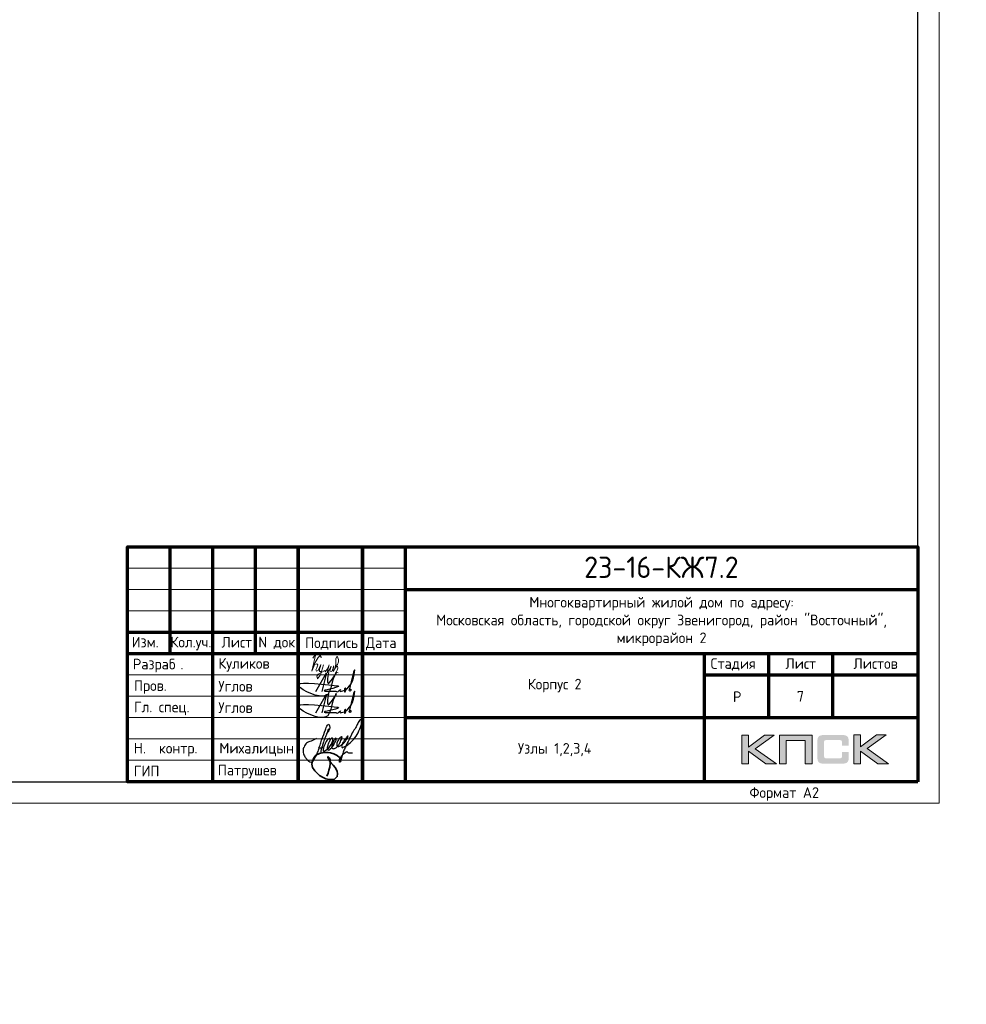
# Model space of a CAD drawing. Header units: millimetres. Extents: x 259029 to 2494469, y -731578 to -57567.
# Tile 210 of 252: x 446186 to 468339, y -526452 to -503404. Entities that reach past the tile are written whole.
import ezdxf
from ezdxf import colors
from ezdxf.entities.mleader import LeaderData, LeaderLine
from ezdxf.enums import TextEntityAlignment as Align
from ezdxf.math import Vec2, Vec3

# ---------------------------------------------------------------- set-up
doc = ezdxf.new("R2010")
doc.units = ezdxf.units.MM
for name, color, linetype, lineweight in [('0.15', 252, 'Continuous', 15), ('Standard', 7, 'Continuous', 25), ('Выноски', 20, 'Continuous', 20), ('Каркасы ригель', 3, 'Continuous', 0), ('Размеры', 54, 'Continuous', 20), ('РАЗРЕЗЫ', 10, 'Continuous', 60), ('Рамка', 7, 'Continuous', 70), ('Символы 0.20', 1, 'Continuous', 20), ('Текст', 41, 'Continuous', 30), ('ТОНКИЕ', 7, 'Continuous', 9)]:
    doc.layers.add(name, color=color, linetype=linetype, lineweight=lineweight)
doc.layers.add('ТОЛСТЫЕ_ОСНОВНЫЕ', color=6, linetype='Continuous')
doc.styles.add('GOST-2.304_Type-B', font='GOST_Common.ttf')
doc.styles.add('style1', font='GOST_Common.ttf', dxfattribs={"height": 500})
doc.styles.add('ГОСТ', font='GOST_Common.ttf')

# ---------------------------------------------------------------- blocks, each defined once
blk = doc.blocks.new('СЛОЖНЫЙ_ОБЪЕКТ_0')
at = {"layer": 'Standard', "color": 7, "linetype": 'Continuous', "lineweight": 25}
for points, start_tangent, end_tangent in [([(-5.888, 1.589), (-5.939, 1.691), (-5.972, 1.691), (-6.022, 1.617), (-6.064, 1.496), (-6.076, 1.414), (-6.076, 1.373), (-6.09, 1.219), (-6.071, 1.071), (-6.041, 1.003), (-6.009, 0.988), (-5.985, 1.012), (-5.95, 1.047), (-5.922, 1.075), (-5.915, 1.097), (-5.843, 1.207), (-5.798, 1.324), (-5.779, 1.438), (-5.77, 1.604), (-5.809, 1.746), (-5.833, 1.77), (-5.864, 1.752), (-5.885, 1.721), (-5.913, 1.566), (-5.919, 1.492), (-5.925, 1.334), (-5.906, 1.223), (-5.871, 1.161), (-5.807, 1.124), (-5.751, 1.203), (-5.713, 1.262), (-5.692, 1.316), (-5.66, 1.414), (-5.641, 1.525), (-5.625, 1.661), (-5.641, 1.808), (-5.657, 1.824), (-5.667, 1.824), (-5.695, 1.763), (-5.714, 1.672), (-5.725, 1.541), (-5.722, 1.421), (-5.665, 1.291), (-5.617, 1.276), (-5.55, 1.31), (-5.459, 1.426), (-5.4, 1.599), (-5.374, 1.864), (-5.388, 1.981), (-5.406, 1.999), (-5.432, 1.973), (-5.463, 1.934), (-5.509, 1.789), (-5.527, 1.661), (-5.508, 1.54), (-5.457, 1.473), (-5.411, 1.463), (-5.347, 1.501), (-5.271, 1.621), (-5.193, 1.738), (-5.143, 1.879), (-5.113, 2.032), (-5.113, 2.111), (-5.121, 2.138), (-5.14, 2.12), (-5.169, 2.039), (-5.206, 1.924), (-5.241, 1.787), (-5.254, 1.679), (-5.254, 1.582), (-5.237, 1.516), (-5.219, 1.498), (-5.191, 1.482), (-5.154, 1.519), (-5.086, 1.578), (-4.953, 1.776), (-4.759, 2.173), (-4.667, 2.981), (-4.667, 3.227), (-4.687, 3.262), (-4.715, 3.262), (-4.742, 3.235), (-4.777, 3.18), (-4.872, 2.956), (-4.891, 2.749), (-4.921, 2.579), (-4.956, 2.444), (-5.001, 2.097), (-5.045, 1.672), (-5.064, 1.441), (-5.075, 1.334), (-5.055, 1.102), (-5.04, 0.878), (-5.04, 0.777), (-5.052, 0.744), (-5.068, 0.75), (-5.077, 0.776), (-5.092, 0.804), (-5.084, 1.076), (-4.938, 1.346), (-4.909, 1.375), (-4.851, 1.355), (-4.78, 1.355), (-4.616, 1.413)], (-0.169301, 0.985564), (0.921845, 0.387559)), ([(-6.577, 1.472), (-6.789, 1.26), (-6.973, 1.076), (-7.024, 0.851), (-7.024, 0.746), (-6.996, 0.632), (-6.845, 0.434), (-6.702, 0.33), (-6.548, 0.258), (-6.432, 0.258), (-6.35, 0.355), (-6.314, 0.52), (-6.284, 0.767), (-6.284, 1.007), (-6.298, 1.279), (-6.31, 1.543), (-6.302, 2.038), (-6.285, 2.303), (-6.246, 2.371), (-6.174, 2.3), (-6.144, 2.003), (-6.194, 1.851)], (-0.677851, -0.735199), (-0.339746, -0.940517)), ([(-6.181, 2.142), (-6.172, 1.967), (-6.172, 1.841), (-6.18, 1.7), (-6.18, 1.412), (-6.17, 1.216), (-6.17, 1.117), (-6.148, 0.957), (-6.119, 0.827)], (0.06248, -0.998046), (0.223108, -0.974794)), ([(-6.329, 1.089), (-6.3, 1.083), (-6.267, 1.081), (-6.233, 1.097), (-6.195, 1.113), (-6.161, 1.123), (-6.143, 1.143), (-6.118, 1.168)], (0.983291, -0.18204), (0.7365, 0.676437))]:
    blk.add_spline(points, degree=3, dxfattribs=dict(at, start_tangent=start_tangent, end_tangent=end_tangent))
blk = doc.blocks.new('Роспись')
at = {"layer": 'Текст', "color": 4}
blk.add_lwpolyline([(4.18, 0.67), (6.68, 5.03), (5.62, 0.66)], dxfattribs=at)
for points in [[(7.11, 5.14), (7.17, 2.59), (9.02, 5.2), (8.57, 4.35), (6.55, -0.29), (0.19, 1.88), (9.09, 2.02)], [(11.23, 1.12), (12.72, 3.08), (13.28, 5.66), (11.96, 0.97)], [(9.09, 2.02), (9.4, 1.96), (6.15, 0.84), (8.42, 0.77), (8.9, 0.77)], [(8.9, 0.77), (8.97, 0.64), (9.94, 1.16)], [(9.94, 1.16), (9.82, 0.79), (10.85, 0.93)], [(10.85, 0.93), (11.13, 1.44), (11.23, 1.11), (10.92, 0.57), (10.85, 0.93)], [(11.23, 1.12), (11.03, 1.05), (10.98, 1.33), (11.05, 1.41)], [(11.96, 0.97), (12.16, 0.71), (12.34, 1.19), (12.03, 1.14), (11.96, 0.97)]]:
    blk.add_spline(points, degree=3, dxfattribs=at)
blk = doc.blocks.new('11')
at = {"layer": 'Выноски'}
for p, q in [((47885, 66608), (47944, 66700)), ((47944, 66700), (47962, 66737)), ((47962, 66737), (47989, 66781)), ((47989, 66781), (48016, 66806)), ((48016, 66806), (48038, 66823)), ((48038, 66823), (48060, 66786)), ((48060, 66786), (48058, 66769))]:
    blk.add_line(p, q, dxfattribs=at)
blk.add_lwpolyline([(47863, 66761), (47937, 66865), (47843, 66458), (47885, 66564), (47905, 66616), (47954, 66628), (47979, 66606), (47957, 66539), (47937, 66487), (47947, 66458), (47991, 66470), (48051, 66611), (48041, 66569), (48023, 66505), (48023, 66448), (48065, 66448), (48090, 66529), (48110, 66608), (48043, 66369), (47972, 66275), (47954, 66344), (47991, 66389), (48078, 66431), (48142, 66470), (48154, 66441), (48204, 66512), (48246, 66606), (48209, 66455), (48204, 66418), (48295, 66574), (48265, 66463), (48265, 66455), (48312, 66453), (48342, 66529), (48347, 66584), (48337, 66465), (48349, 66453), (48401, 66569), (48443, 66616), (48461, 66678), (48466, 66727), (48436, 66811), (48399, 66754), (48399, 66618), (48389, 66549), (48374, 66507), (48416, 66564), (48441, 66576), (48451, 66524), (48433, 66482), (48419, 66453), (48424, 66428), (48458, 66421)], dxfattribs=at)
blk = doc.blocks.new('A$Cd09756da')
h = blk.add_hatch(color=0)
h.paths.add_polyline_path([(-3363, 1089), (-3590, 1089), (-3962, 809), (-3962, 1089), (-4120, 1089), (-4120, 417), (-3962, 417), (-3962, 712), (-3560, 417), (-3308, 417), (-3809, 772)])
h.paths.add_polyline_path([(-3080, 963), (-2635, 963), (-2635, 417), (-2478, 417), (-2478, 1089), (-2645, 1089), (-3236, 1089), (-3236, 930), (-3236, 417), (-3080, 417)])
h.paths.add_polyline_path([(-1340, 1093), (-1498, 1093), (-1498, 420), (-1340, 420), (-1340, 716), (-938, 420), (-686, 420), (-1187, 776), (-741, 1093), (-968, 1093), (-1340, 813)])
at = {"true_color": 0x5f007f}
blk.add_hatch(color=206, dxfattribs=at).paths.add_polyline_path([(-1629, 1018), (-1631, 1026), (-1634, 1032), (-1638, 1038), (-1641, 1044), (-1644, 1049), (-1649, 1054), (-1653, 1059), (-1657, 1063), (-1662, 1066), (-1668, 1071), (-1674, 1074), (-1681, 1077), (-1688, 1079), (-1696, 1082), (-1703, 1084), (-1721, 1088), (-1741, 1091), (-1762, 1092), (-1786, 1093), (-2187, 1093), (-2210, 1092), (-2231, 1091), (-2251, 1088), (-2268, 1084), (-2276, 1082), (-2284, 1079), (-2291, 1077), (-2297, 1073), (-2303, 1071), (-2310, 1066), (-2315, 1063), (-2319, 1059), (-2323, 1054), (-2327, 1049), (-2331, 1044), (-2335, 1038), (-2337, 1032), (-2340, 1025), (-2343, 1018), (-2345, 1010), (-2348, 994), (-2351, 976), (-2353, 956), (-2353, 934), (-2353, 580), (-2353, 557), (-2351, 537), (-2348, 519), (-2345, 502), (-2343, 495), (-2340, 488), (-2337, 481), (-2335, 474), (-2331, 469), (-2327, 463), (-2323, 459), (-2319, 454), (-2315, 450), (-2309, 446), (-2303, 443), (-2297, 439), (-2291, 436), (-2283, 434), (-2276, 431), (-2268, 429), (-2251, 425), (-2231, 423), (-2209, 421), (-2187, 420), (-1786, 420), (-1762, 421), (-1741, 422), (-1721, 425), (-1704, 428), (-1696, 431), (-1688, 433), (-1681, 436), (-1674, 439), (-1668, 442), (-1662, 446), (-1657, 450), (-1653, 454), (-1649, 458), (-1644, 463), (-1641, 468), (-1638, 474), (-1634, 481), (-1631, 487), (-1629, 495), (-1626, 502), (-1623, 519), (-1620, 537), (-1619, 557), (-1618, 580), (-1618, 691), (-1775, 691), (-1775, 600), (-1775, 594), (-1776, 588), (-1777, 582), (-1779, 577), (-1781, 572), (-1783, 568), (-1786, 564), (-1789, 560), (-1792, 557), (-1797, 554), (-1801, 552), (-1806, 550), (-1811, 548), (-1817, 548), (-1824, 547), (-1830, 546), (-2153, 546), (-2159, 547), (-2164, 548), (-2168, 550), (-2172, 552), (-2176, 555), (-2180, 557), (-2183, 561), (-2186, 565), (-2189, 569), (-2191, 573), (-2193, 578), (-2194, 583), (-2196, 593), (-2197, 602), (-2197, 925), (-2197, 931), (-2196, 936), (-2195, 941), (-2193, 946), (-2192, 950), (-2190, 954), (-2187, 957), (-2185, 961), (-2181, 963), (-2178, 966), (-2173, 968), (-2169, 970), (-2164, 971), (-2160, 972), (-2154, 972), (-2149, 972), (-1830, 972), (-1824, 972), (-1817, 972), (-1812, 970), (-1807, 969), (-1802, 967), (-1797, 965), (-1793, 961), (-1790, 958), (-1786, 954), (-1783, 950), (-1781, 946), (-1779, 941), (-1777, 936), (-1776, 931), (-1775, 925), (-1775, 918), (-1775, 844), (-1618, 844), (-1618, 934), (-1619, 956), (-1620, 976), (-1623, 994), (-1627, 1010)])
at = {"color": 0, "lineweight": 0}
for points in [[(-4120, 417), (-4120, 1089), (-3962, 1089), (-3962, 809), (-3590, 1089), (-3363, 1089), (-3809, 772), (-3308, 417), (-3560, 417), (-3962, 712), (-3962, 417), (-4120, 417)], [(-3080, 417), (-3080, 963), (-2635, 963), (-2635, 417), (-2478, 417), (-2478, 1089), (-2645, 1089), (-3236, 1089), (-3236, 930), (-3236, 417), (-3080, 417)], [(-1498, 420), (-1498, 1093), (-1340, 1093), (-1340, 813), (-968, 1093), (-741, 1093), (-1187, 776), (-686, 420), (-938, 420), (-1340, 716), (-1340, 420), (-1498, 420)]]:
    blk.add_lwpolyline(points, close=True, dxfattribs=at)
at = {"lineweight": 35}
blk.add_lwpolyline([(-13497, 507), (-13535, 562), (-13589, 615), (-13666, 653), (-13748, 676), (-13807, 686), (-13901, 686), (-14005, 659), (-14088, 617), (-14135, 558), (-14169, 483), (-14185, 407), (-14167, 329), (-14113, 254), (-14059, 199), (-14001, 148), (-13931, 104), (-13854, 67), (-13782, 47), (-13728, 47), (-13655, 62), (-13589, 119), (-13582, 185), (-13593, 249), (-13639, 328), (-13688, 389), (-13725, 426), (-13768, 486), (-13789, 516), (-13802, 552), (-13809, 574), (-13809, 584), (-13790, 575), (-13775, 560), (-13760, 537), (-13755, 511), (-13755, 426), (-13764, 338), (-13788, 268), (-13802, 202), (-13829, 132)], dxfattribs=at)
at = {"layer": 'Рамка'}
for p, q in [((-17500, 3000), (-17500, 5500)), ((-16500, 0), (-16500, 5500)), ((-15500, 3000), (-15500, 5500)), ((-14500, 0), (-14500, 5500)), ((-14500, 5500), (-14500, 0)), ((-13000, 5500), (-13000, 0)), ((-13000, 0), (-13000, 5500)), ((-12000, 5500), (-12000, 0)), ((-12000, 4500), (0, 4500)), ((-18500, 3500), (-12000, 3500)), ((-18500, 3000), (0, 3000)), ((-5000, 3000), (-5000, 0)), ((-3500, 3000), (-3500, 1500)), ((-2000, 3000), (-2000, 1500)), ((-5000, 2500), (0, 2500)), ((-5000, 2500), (0, 2500)), ((-12000, 1500), (0, 1500))]:
    blk.add_line(p, q, dxfattribs=at)
at = {"layer": 'Рамка', "lineweight": 15}
for p, q in [((-18500, 5000), (-12000, 5000)), ((-18500, 4500), (-12000, 4500)), ((-18500, 4000), (-12000, 4000)), ((-18500, 2500), (-12000, 2500)), ((-18500, 2000), (-12000, 2000)), ((-18500, 1500), (-12000, 1500)), ((-18500, 1000), (-12000, 1000)), ((-18500, 500), (-12000, 500))]:
    blk.add_line(p, q, dxfattribs=at)
at = {"layer": 'Рамка'}
blk.add_lwpolyline([(0, 0), (-18500, 0), (-18500, 5500), (0, 5500)], close=True, dxfattribs=at)
at = {"color": 18, "true_color": 0x000000, "xscale": 100, "yscale": 100, "zscale": 100}
for p in [(-14508, 2045), (-14508, 1545)]:
    blk.add_blockref('Роспись', p, dxfattribs=at)
at = {"layer": '0.15', "xscale": 462, "yscale": 462, "zscale": 462, "rotation": 339.9822667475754}
blk.add_blockref('СЛОЖНЫЙ_ОБЪЕКТ_0', (-11452, -669), dxfattribs=at)
at = {"layer": 'Выноски'}
blk.add_blockref('11', (-62024, -63871), dxfattribs=at)
at = {"color": 7, "style": 'ГОСТ'}
for s, p in [('Разраб', (-18371, 2627)), ('.', (-17258, 2627))]:
    blk.add_text(s, height=250, dxfattribs=at).set_placement(p)
at = {"layer": 'Размеры', "color": 7, "char_height": 250, "attachment_point": 4, "style": 'ГОСТ'}
for s, insert in [('{\\C256;Куликов}', (-16371, 2734)), ('Пров.', (-18346, 2215)), ('Углов', (-16371, 2234)), ('Углов', (-16371, 1734)), ('Гл. спец.', (-18346, 1715))]:
    blk.add_mtext_dynamic_manual_height_columns(s, width=2000, gutter_width=1250, heights=[0], dxfattribs=dict(at, insert=insert))
at = {"layer": 'Размеры', "color": 7, "linetype": 'Continuous', "char_height": 250, "width": 2000, "attachment_point": 4, "style": 'GOST-2.304_Type-B'}
for s, insert in [(' Н.  контр.', (-18500, 750)), (' Михалицын', (-16500, 750)), (' ГИП', (-18500, 250)), ('Патрушев', (-16383, 238))]:
    blk.add_mtext(s, dxfattribs=dict(at, insert=insert))
at = {"layer": 'Текст', "color": 7, "style": 'ГОСТ'}
blk.add_text('23-16-КЖ7.2', height=500, dxfattribs=at).set_placement((-6003, 5019), align=Align.MIDDLE_CENTER)
at = {"layer": 'Текст', "color": 7, "style": 'GOST-2.304_Type-B'}
for s, p in [('Изм.', (-18400, 3141)), ('Кол.уч.', (-17490, 3143)), ('Лист', (-16298, 3139)), ('N док.', (-15435, 3141)), ('Подпись', (-14340, 3127)), ('Дата', (-12920, 3127)), ('Стадия', (-4850, 2640)), ('Лист', (-3100, 2640)), ('Листов', (-1508, 2640)), ('Р', (-4328, 1863))]:
    blk.add_text(s, height=250, dxfattribs=at).set_placement(p)
at = {"layer": 'Текст', "color": 7, "linetype": 'Continuous', "lineweight": 0, "char_height": 250, "attachment_point": 5, "style": 'GOST-2.304_Type-B'}
for s, insert, width in [('Многоквартирный жилой дом по адресу:\\PМосковская область, городской округ Звенигород, район "Восточный", микрорайон 2', (-6000, 3750), 12000), ('Корпус 2', (-8500, 2250), 7000)]:
    blk.add_mtext(s, dxfattribs=dict(at, insert=insert, width=width))
blk = doc.blocks.new('*U7')
at = {"layer": 'ТОЛСТЫЕ_ОСНОВНЫЕ', "color": 6}
blk.add_lwpolyline([(20, 5), (589, 5), (589, 415), (20, 415)], close=True, dxfattribs=at)
at = {"layer": 'ТОНКИЕ'}
blk.add_lwpolyline([(0, 0), (594, 0), (594, 420), (0, 420)], close=True, dxfattribs=at)
at = {"layer": 'Текст', "style": 'style1'}
blk.add_text('Формат А2', height=2.5, dxfattribs=at).set_placement((549.57, 1.2))
blk = doc.blocks.new('*T26')
at = {"layer": 'Каркасы ригель', "color": 0, "linetype": 'ByBlock', "lineweight": -2, "transparency": 16777216}
for p, q in [((0, 0), (1500, 0)), ((0, -1000), (1500, -1000))]:
    blk.add_line(p, q, dxfattribs=at)
at = {"layer": 'Каркасы ригель', "color": 0, "linetype": 'ByBlock', "lineweight": 50, "transparency": 16777216}
for p, q in [((0, 0), (0, -1000)), ((1500, 0), (1500, -1000))]:
    blk.add_line(p, q, dxfattribs=at)
at = {"layer": 'Каркасы ригель', "color": 0, "linetype": 'Continuous', "lineweight": 0, "transparency": 16777216, "insert": (750, -500), "char_height": 250, "width": 1000, "attachment_point": 5, "style": 'ГОСТ'}
blk.add_mtext('7', dxfattribs=at)
blk = doc.blocks.new('_None')
blk = doc.blocks.new('ааапп')
at = {"layer": 'Символы 0.20'}
ml = blk.add_multileader_mtext('Standard', dxfattribs=at)
ml.set_content('по7(л.6)', color=256, style='ГОСТ')
ml.set_leader_properties(color=256, linetype='ByLayer', lineweight=-1)
ml.set_arrow_properties(name='NONE')
ml.build(insert=Vec2(0, 0))
ml.multileader.update_dxf_attribs({"text_left_attachment_type": 6, "text_right_attachment_type": 6, "dogleg_length": 0.25, "arrow_head_size": 200, "scale": 100})
ctx = ml.context
ctx.base_point, ctx.scale, ctx.char_height, ctx.arrow_head_size, ctx.landing_gap_size, ctx.plane_origin = Vec3(609782.7, -570717.4), 100, 250, 200, 25, Vec3(612513.4, -570395.2)
ctx.left_attachment, ctx.right_attachment = 6, 6
notes = []
notes.append((ctx, [(1, (1, 1, 0), (610957.7, -570717.4), (-1, 0), 25, [(0, [(611147.2, -569654.4)], 0, [])])]))
ctx.mtext.insert, ctx.mtext.width, ctx.mtext.defined_height, ctx.mtext.flow_direction = Vec3(609807.7, -570417.4), 1094.387, 742.8, 5
ml = blk.add_multileader_mtext('Standard', dxfattribs=at)
ml.set_content('4(л.6)', color=256, style='ГОСТ')
ml.set_leader_properties(color=256, linetype='ByLayer', lineweight=-1)
ml.set_arrow_properties(name='NONE')
ml.build(insert=Vec2(0, 0))
ml.multileader.update_dxf_attribs({"text_left_attachment_type": 6, "text_right_attachment_type": 6, "dogleg_length": 0.25, "arrow_head_size": 200, "scale": 100})
ctx = ml.context
ctx.base_point, ctx.scale, ctx.char_height, ctx.arrow_head_size, ctx.landing_gap_size, ctx.plane_origin = Vec3(611257.3, -571855.8), 100, 250, 200, 25, Vec3(612471.5, -574008.5)
ctx.left_attachment, ctx.right_attachment = 6, 6
notes.append((ctx, [(0, (1, 1, 0), (611232.3, -571855.8), (1, 0), 25, [(0, [(611050.1, -572508.2)], 0, [])])]))
ctx.mtext.insert, ctx.mtext.width, ctx.mtext.defined_height, ctx.mtext.flow_direction = Vec3(611282.3, -571555.8), 1018.139, 759.8, 5
for ctx, leaders in notes:
    for number, flags, end, landing, length, lines in leaders:
        leader = LeaderData()
        leader.index, (leader.has_last_leader_line, leader.has_dogleg_vector, leader.attachment_direction) = number, flags
        leader.last_leader_point, leader.dogleg_vector, leader.dogleg_length = Vec3(end), Vec3(landing), length
        for number, points, colour, breaks in lines:
            line = LeaderLine()
            line.index, line.vertices, line.color, line.breaks = number, Vec3.list(points), colors.encode_raw_color(colour), breaks
            leader.lines.append(line)
        ctx.leaders.append(leader)

msp = doc.modelspace()

# ---------------------------------------------------------------- block references
at = {"xscale": 100, "yscale": 100, "zscale": 100}
msp.add_blockref('*U7', (408306.5, -521740.3), dxfattribs=at)
at = {"lineweight": 50, "ltscale": 100}
msp.add_blockref('A$Cd09756da', (467206.5, -521240.3), dxfattribs=at)
msp.add_blockref('*T26', (463706.5, -518740.3))

# ---------------------------------------------------------------- texts
at = {"color": 1, "linetype": 'Continuous', "lineweight": 30, "insert": (458706.5, -520490.3), "char_height": 250, "width": 7000, "attachment_point": 5, "style": 'GOST-2.304_Type-B'}
msp.add_mtext('{\\C0;Узлы 1,2,3,4}', dxfattribs=at)
at = {"layer": 'Выноски'}
note = msp.add_mtext_static_columns([''] * 2, width=18604.939, gutter_width=10240.1, height=0, dxfattribs=dict(at, insert=(295601.8, -509833), char_height=250, attachment_point=1, style='ГОСТ'))
for column, words in zip([note] + note.columns.linked_columns, ['\\pi8790.91665;Общие указания:\\P\\pi570.45,l346.2,t2000;1.^IСтроительство здания должно производиться в соответствии с проектом производства работ (ППР). при {\\H1.66663x; }\\P\\pi0,t346.2;отсутствии проекта ППР в производство строительно-монтажных работ запрещается. {\\H1.18896x; }\\P\\pi570.45,t2000;2.^IМонтаж сборных конструкций вести в соответствии с требованиями СП 70.13330.2012 "Несущие и {\\H1.54818x; }\\P\\pi0,t346.2;ограждающие конструкции "(акт.ред. СНиП 3.03.01-87*).{\\H1.62844x;\\C0; \\H0.61408x;\\P\\pi570.45,t2000;}3.^IВсе сварные работы следует вести в соответствии с ГОСТ 5264-80* "Ручная дуговая сварка.Соединения {\\H1.20169x; }\\P\\pi0,t346.2;сварные" и  ГОСТ 14098-2014 "Соединения сварные арматуры и закладных деталей железобетонных конструкций". {\\H1.54394x; }\\PСварку вести электродами типа Э42А. {\\H1.42985x;\\C0; \\H0.69937x;\\P\\pi570.45,t2000;}4.^IВсе металлические конструкции окрасить эмалью ПФ-1189 по ГОСТ 6465-79 в два слоя. Эмаль наносить на {\\H1.46788x; }\\P\\pi0,t346.2;грунтовку ГФ-021 по ГОСТ 25129-82 (первый слой - на заводе-изготовителе, второй слой - на монтаже).{\\H1.65521x;\\C0; \\H0.60415x;\\P\\pi10052.46968,l0,tz;\\H1.55946x; \\H0.64125x;\\P\\H1.64685x; \\H0.60722x;\\P\\pi812.5,l41.6675;\\H1.23852x; \\H0.80742x;\\P}', '']):
    column.text = words

# ---------------------------------------------------------------- leaders
at = {"layer": 'Символы 0.20'}
ml = msp.add_multileader_mtext('Standard', dxfattribs=at)
ml.set_content('3(л.6)', color=256, style='ГОСТ')
ml.set_leader_properties(color=256, linetype='ByLayer', lineweight=-1)
ml.set_arrow_properties(name='NONE')
ml.build(insert=Vec2(0, 0))
ml.multileader.update_dxf_attribs({"text_left_attachment_type": 6, "text_right_attachment_type": 6, "dogleg_length": 0.25, "arrow_head_size": 200, "scale": 100})
ctx = ml.context
ctx.base_point, ctx.scale, ctx.char_height, ctx.arrow_head_size, ctx.landing_gap_size, ctx.plane_origin = Vec3(355044.1, -504246), 100, 250, 200, 25, Vec3(355528.4, -504547.8)
ctx.left_attachment, ctx.right_attachment = 6, 6
notes = []
notes.append((ctx, [(0, (1, 1, 0), (355019.1, -504246), (1, 0), 25, [(0, [(354345.3, -503658)], 0, [])])]))
ctx.mtext.insert, ctx.mtext.width, ctx.mtext.defined_height, ctx.mtext.flow_direction = Vec3(355069.1, -503946), 1094.387, 742.8, 5
ml = msp.add_multileader_mtext('Standard', dxfattribs=at)
ml.set_content('2(л.6)', color=256, style='ГОСТ')
ml.set_leader_properties(color=256, linetype='ByLayer', lineweight=-1)
ml.set_arrow_properties(name='NONE')
ml.build(insert=Vec2(0, 0))
ml.multileader.update_dxf_attribs({"text_left_attachment_type": 6, "text_right_attachment_type": 6, "dogleg_length": 0.25, "arrow_head_size": 200, "scale": 100})
ctx = ml.context
ctx.base_point, ctx.scale, ctx.char_height, ctx.arrow_head_size, ctx.landing_gap_size, ctx.plane_origin = Vec3(375828.8, -504141.4), 100, 250, 200, 25, Vec3(377043, -506275.8)
ctx.left_attachment, ctx.right_attachment = 6, 6
notes.append((ctx, [(0, (1, 1, 0), (375803.8, -504141.4), (1, 0), 25, [(0, [(375732, -504820.8)], 0, [])])]))
ctx.mtext.insert, ctx.mtext.width, ctx.mtext.flow_direction = Vec3(375853.8, -503841.4), 792.21, 5
ml = msp.add_multileader_mtext('Standard', dxfattribs=at)
ml.set_content('4(л.6)', color=256, style='ГОСТ')
ml.set_leader_properties(color=256, linetype='ByLayer', lineweight=-1)
ml.set_arrow_properties(name='NONE')
ml.build(insert=Vec2(0, 0))
ml.multileader.update_dxf_attribs({"text_left_attachment_type": 6, "text_right_attachment_type": 6, "dogleg_length": 0.25, "arrow_head_size": 200, "scale": 100})
ctx = ml.context
ctx.base_point, ctx.scale, ctx.char_height, ctx.arrow_head_size, ctx.landing_gap_size, ctx.plane_origin = Vec3(372128.9, -504653.5), 100, 250, 200, 25, Vec3(374320.4, -504547.8)
ctx.left_attachment, ctx.right_attachment = 6, 6
notes.append((ctx, [(1, (1, 1, 0), (372978.9, -504653.5), (-1, 0), 25, [(0, [(372899.1, -503886.6)], 0, [])])]))
ctx.mtext.insert, ctx.mtext.width, ctx.mtext.defined_height, ctx.mtext.flow_direction = Vec3(372153.9, -504353.5), 1094.387, 742.8, 5
ml = msp.add_multileader_mtext('Standard', dxfattribs=at)
ml.set_content('3(л.6)', color=256, style='ГОСТ')
ml.set_leader_properties(color=256, linetype='ByLayer', lineweight=-1)
ml.set_arrow_properties(name='NONE')
ml.build(insert=Vec2(0, 0))
ml.multileader.update_dxf_attribs({"text_left_attachment_type": 6, "text_right_attachment_type": 6, "dogleg_length": 0.25, "arrow_head_size": 200, "scale": 100})
ctx = ml.context
ctx.base_point, ctx.scale, ctx.char_height, ctx.arrow_head_size, ctx.landing_gap_size, ctx.plane_origin = Vec3(352992.6, -505626.5), 100, 250, 200, 25, Vec3(355458.5, -507910.7)
ctx.left_attachment, ctx.right_attachment = 6, 6
notes.append((ctx, [(1, (1, 1, 0), (353817.6, -505626.5), (-1, 0), 25, [(0, [(353975.3, -506400.4)], 0, [])])]))
ctx.mtext.insert, ctx.mtext.width, ctx.mtext.defined_height, ctx.mtext.flow_direction = Vec3(353017.6, -505326.5), 1094.387, 742.8, 5
ml = msp.add_multileader_mtext('Standard', dxfattribs=at)
ml.set_content('4(л.6)', color=256, style='ГОСТ')
ml.set_leader_properties(color=256, linetype='ByLayer', lineweight=-1)
ml.set_arrow_properties(name='NONE')
ml.build(insert=Vec2(0, 0))
ml.multileader.update_dxf_attribs({"text_left_attachment_type": 6, "text_right_attachment_type": 6, "dogleg_length": 0.25, "arrow_head_size": 200, "scale": 100})
ctx = ml.context
ctx.base_point, ctx.scale, ctx.char_height, ctx.arrow_head_size, ctx.landing_gap_size, ctx.plane_origin = Vec3(371759.6, -505626.5), 100, 250, 200, 25, Vec3(374250.6, -507910.7)
ctx.left_attachment, ctx.right_attachment = 6, 6
notes.append((ctx, [(1, (1, 1, 0), (372609.6, -505626.5), (-1, 0), 25, [(0, [(372767.4, -506400.4)], 0, [])])]))
ctx.mtext.insert, ctx.mtext.width, ctx.mtext.defined_height, ctx.mtext.flow_direction = Vec3(371784.6, -505326.5), 1094.387, 742.8, 5
ml = msp.add_multileader_mtext('Standard', dxfattribs=at)
ml.set_content('2(л.6)', color=256, style='ГОСТ')
ml.set_leader_properties(color=256, linetype='ByLayer', lineweight=-1)
ml.set_arrow_properties(name='NONE')
ml.build(insert=Vec2(0, 0))
ml.multileader.update_dxf_attribs({"text_left_attachment_type": 6, "text_right_attachment_type": 6, "dogleg_length": 0.25, "arrow_head_size": 200, "scale": 100})
ctx = ml.context
ctx.base_point, ctx.scale, ctx.char_height, ctx.arrow_head_size, ctx.landing_gap_size, ctx.plane_origin = Vec3(375828.8, -507382.9), 100, 250, 200, 25, Vec3(377043, -509517.4)
ctx.left_attachment, ctx.right_attachment = 6, 6
notes.append((ctx, [(0, (1, 1, 0), (375803.8, -507382.9), (1, 0), 25, [(0, [(375732, -508062.3)], 0, [])])]))
ctx.mtext.insert, ctx.mtext.width, ctx.mtext.flow_direction = Vec3(375853.8, -507082.9), 792.21, 5
ml = msp.add_multileader_mtext('Standard', dxfattribs=at)
ml.set_content('6(л.6)', color=256, style='ГОСТ')
ml.set_leader_properties(color=256, linetype='ByLayer', lineweight=-1)
ml.set_arrow_properties(name='NONE')
ml.build(insert=Vec2(0, 0))
ml.multileader.update_dxf_attribs({"text_left_attachment_type": 6, "text_right_attachment_type": 6, "dogleg_length": 0.25, "arrow_head_size": 200, "scale": 100})
ctx = ml.context
ctx.base_point, ctx.scale, ctx.char_height, ctx.arrow_head_size, ctx.landing_gap_size, ctx.plane_origin = Vec3(375928.4, -510685.2), 100, 250, 200, 25, Vec3(377142.5, -512819.7)
ctx.left_attachment, ctx.right_attachment = 6, 6
notes.append((ctx, [(0, (1, 1, 0), (375903.4, -510685.2), (1, 0), 25, [(0, [(375831.6, -511364.6)], 0, [])])]))
ctx.mtext.insert, ctx.mtext.width, ctx.mtext.flow_direction = Vec3(375953.4, -510385.2), 792.21, 5
for ctx, leaders in notes:
    for number, flags, end, landing, length, lines in leaders:
        leader = LeaderData()
        leader.index, (leader.has_last_leader_line, leader.has_dogleg_vector, leader.attachment_direction) = number, flags
        leader.last_leader_point, leader.dogleg_vector, leader.dogleg_length = Vec3(end), Vec3(landing), length
        for number, points, colour, breaks in lines:
            line = LeaderLine()
            line.index, line.vertices, line.color, line.breaks = number, Vec3.list(points), colors.encode_raw_color(colour), breaks
            leader.lines.append(line)
        ctx.leaders.append(leader)

# ---------------------------------------------------------------- next in the draw order: block references
at = {"layer": 'РАЗРЕЗЫ', "color": 2, "lineweight": -2, "rotation": 45.00000000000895}
msp.add_blockref('ааапп', (-370061.8, -617495.3), dxfattribs=at)

# ---------------------------------------------------------------- next in the draw order: leaders
at = {"layer": 'Символы 0.20'}
ml = msp.add_multileader_mtext('Standard', dxfattribs=at)
ml.set_content('3(л.6)', color=256, style='ГОСТ')
ml.set_leader_properties(color=256, linetype='ByLayer', lineweight=-1)
ml.set_arrow_properties(name='NONE')
ml.build(insert=Vec2(0, 0))
ml.multileader.update_dxf_attribs({"text_left_attachment_type": 6, "text_right_attachment_type": 6, "dogleg_length": 0.25, "arrow_head_size": 200, "scale": 100})
ctx = ml.context
ctx.base_point, ctx.scale, ctx.char_height, ctx.arrow_head_size, ctx.landing_gap_size, ctx.plane_origin = Vec3(355165.9, -510882.3), 100, 250, 200, 25, Vec3(355458.5, -511152.2)
ctx.left_attachment, ctx.right_attachment = 6, 6
notes = []
notes.append((ctx, [(0, (1, 1, 0), (355140.9, -510882.3), (1, 0), 25, [(0, [(354256, -510289.1)], 0, [])])]))
ctx.mtext.insert, ctx.mtext.width, ctx.mtext.defined_height, ctx.mtext.flow_direction = Vec3(355190.9, -510582.3), 1094.387, 742.8, 5
ml = msp.add_multileader_mtext('Standard', dxfattribs=at)
ml.set_content('4(л.6)', color=256, style='ГОСТ')
ml.set_leader_properties(color=256, linetype='ByLayer', lineweight=-1)
ml.set_arrow_properties(name='NONE')
ml.build(insert=Vec2(0, 0))
ml.multileader.update_dxf_attribs({"text_left_attachment_type": 6, "text_right_attachment_type": 6, "dogleg_length": 0.25, "arrow_head_size": 200, "scale": 100})
ctx = ml.context
ctx.base_point, ctx.scale, ctx.char_height, ctx.arrow_head_size, ctx.landing_gap_size, ctx.plane_origin = Vec3(372010.9, -510882.3), 100, 250, 200, 25, Vec3(374250.6, -511152.2)
ctx.left_attachment, ctx.right_attachment = 6, 6
notes.append((ctx, [(1, (1, 1, 0), (372860.9, -510882.3), (-1, 0), 25, [(0, [(372765.9, -510439.4)], 0, [])])]))
ctx.mtext.insert, ctx.mtext.width, ctx.mtext.defined_height, ctx.mtext.flow_direction = Vec3(372035.9, -510582.3), 1094.387, 742.8, 5
for ctx, leaders in notes:
    for number, flags, end, landing, length, lines in leaders:
        leader = LeaderData()
        leader.index, (leader.has_last_leader_line, leader.has_dogleg_vector, leader.attachment_direction) = number, flags
        leader.last_leader_point, leader.dogleg_vector, leader.dogleg_length = Vec3(end), Vec3(landing), length
        for number, points, colour, breaks in lines:
            line = LeaderLine()
            line.index, line.vertices, line.color, line.breaks = number, Vec3.list(points), colors.encode_raw_color(colour), breaks
            leader.lines.append(line)
        ctx.leaders.append(leader)

doc.saveas('drawing.dxf')
